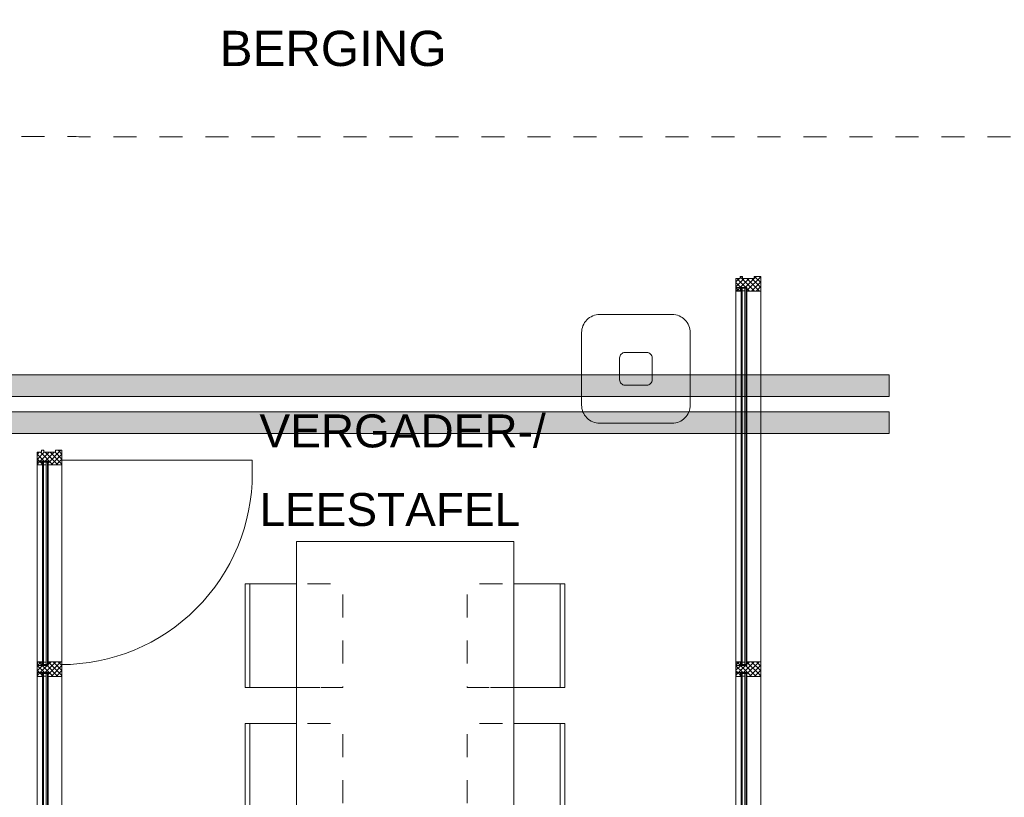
# Model space of a CAD drawing. Header units: millimetres. Extents: x -117530 to 51532, y -61772 to 24900.
# Tile 93 of 175: x -39645 to -35115, y -97 to 3482. Entities that reach past the tile are written whole.
import ezdxf

# ---------------------------------------------------------------- set-up
doc = ezdxf.new("R2010")
doc.units = ezdxf.units.MM
doc.header["$LTSCALE"] = 254
doc.linetypes.add('Dash Style-6', pattern=[0.833282, 0.416718, -0.416565])
for name, color, linetype, lineweight in [('0.01 None', 7, 'Continuous', 0), ('aanzicht', 7, 'Continuous', 0), ('aanzicht lijn', 7, 'Continuous', 0), ('aanzicht stippel', 7, 'Dash Style-6', 0), ('buitenwanden-bestaand', 7, 'Continuous', 0), ('HATCH_REACTORS', 7, 'Continuous', 0), ('inrichtingen-los', 7, 'Continuous', 0), ('LAYER21', 7, 'Continuous', 0), ('LAYER30', 7, 'Continuous', 0), ('LAYER31', 7, 'Continuous', 0), ('tekst', 7, 'Continuous', 0)]:
    doc.layers.add(name, color=color, linetype=linetype, lineweight=lineweight)
doc.styles.add('Arial', font='Arial')
picture_1 = doc.add_image_def('image4.jpg', size_in_pixel=(298, 450))
pattern_1 = [(135, (11.314, 11.314), (11.3137084, 11.3137086), [])]
pattern_2 = [(45.000001, (11.314, -11.314), (11.3137087, -11.3137083), [])]
pattern_3 = [(45, (17.678, -17.678), (17.67767, -17.677669), [])]
pattern_4 = [(135, (17.678, 17.678), (17.6776694, 17.6776696), [])]

# ---------------------------------------------------------------- blocks, each defined once
blk = doc.blocks.new('H31A2-HO')
at = {"layer": 'HATCH_REACTORS', "linetype": 'Continuous', "lineweight": 0}
h = blk.add_hatch(dxfattribs=at)
h.set_pattern_fill('ARKEY_normaala_26', style=0, pattern_type=2)
h.set_pattern_definition(pattern_2)
h.paths.add_polyline_path([(0, 0), (0, 30), (9, 30), (9, 83), (0, 83), (0, 94), (9, 94), (9, 114), (50, 114), (50, 63), (67, 63), (67, 0)])
at = {"layer": 'LAYER31', "linetype": 'Continuous', "lineweight": 0}
h = blk.add_hatch(dxfattribs=at)
h.set_pattern_fill('ARKEY_normaala_23', style=0, pattern_type=2)
h.set_pattern_definition(pattern_1)
h.paths.add_polyline_path([(0, 0), (0, 30), (9, 30), (9, 83), (0, 83), (0, 94), (9, 94), (9, 114), (50, 114), (50, 63), (67, 63), (67, 0)])
at = {"layer": 'HATCH_REACTORS', "color": 1, "lineweight": 0, "flags": 128}
blk.add_lwpolyline([(0, 0), (0, 30), (9, 30), (9, 83), (0, 83), (0, 94), (9, 94), (9, 114), (50, 114), (50, 63), (67, 63), (67, 0)], close=True, dxfattribs=at)
at = {"layer": 'LAYER31', "color": 7, "linetype": 'Continuous', "lineweight": 0, "flags": 128}
blk.add_lwpolyline([(0, 0), (0, 30), (9, 30), (9, 83), (0, 83), (0, 94), (9, 94), (9, 114), (50, 114), (50, 63), (67, 63), (67, 0)], close=True, dxfattribs=at)
blk = doc.blocks.new('LYA---HO')
at = {"layer": 'LAYER31', "color": 1}
blk.add_blockref('H31A2-HO', (0, 0), dxfattribs=at)
blk = doc.blocks.new('H31A7-HO')
at = {"layer": 'HATCH_REACTORS', "linetype": 'Continuous', "lineweight": 0}
h = blk.add_hatch(dxfattribs=at)
h.set_pattern_fill('ARKEY_normaala_26', style=0, pattern_type=2)
h.set_pattern_definition(pattern_2)
h.paths.add_polyline_path([(0, 0), (0, 63), (17, 63), (17, 114), (50, 114), (50, 63), (67, 63), (67, 0)])
at = {"layer": 'LAYER31', "linetype": 'Continuous', "lineweight": 0}
h = blk.add_hatch(dxfattribs=at)
h.set_pattern_fill('ARKEY_normaala_23', style=0, pattern_type=2)
h.set_pattern_definition(pattern_1)
h.paths.add_polyline_path([(0, 0), (0, 63), (17, 63), (17, 114), (50, 114), (50, 63), (67, 63), (67, 0)])
at = {"layer": 'HATCH_REACTORS', "color": 1, "lineweight": 0, "flags": 128}
blk.add_lwpolyline([(0, 0), (0, 63), (17, 63), (17, 114), (50, 114), (50, 63), (67, 63), (67, 0)], close=True, dxfattribs=at)
at = {"layer": 'LAYER31', "color": 7, "linetype": 'Continuous', "lineweight": 0, "flags": 128}
blk.add_lwpolyline([(0, 0), (0, 63), (17, 63), (17, 114), (50, 114), (50, 63), (67, 63), (67, 0)], close=True, dxfattribs=at)
blk = doc.blocks.new('TYAY--HO')
at = {"layer": 'LAYER31', "color": 1}
blk.add_blockref('H31A7-HO', (-33.5, 0), dxfattribs=at)
blk = doc.blocks.new('P-A17X')
at = {"layer": 'HATCH_REACTORS', "linetype": 'Continuous', "lineweight": 0}
h = blk.add_hatch(dxfattribs=at)
h.set_pattern_fill('ARKEY_normaala_26', style=0, pattern_type=2)
h.set_pattern_definition(pattern_2)
h.paths.add_polyline_path([(50, 32), (50, 13), (67, 13), (67, 32)])
h = blk.add_hatch(dxfattribs=at)
h.set_pattern_fill('ARKEY_normaala_7', style=0, pattern_type=2)
h.set_pattern_definition(pattern_3)
h.paths.add_polyline_path([(67, 13), (68, 9), (54, 9), (54, 13)])
h = blk.add_hatch(dxfattribs=at)
h.set_pattern_fill('ARKEY_normaala_8', style=0, pattern_type=2)
h.set_pattern_definition(pattern_4)
h.paths.add_polyline_path([(67, 13), (68, 9), (54, 9), (54, 13)])
h = blk.add_hatch(dxfattribs=at)
h.set_pattern_fill('ARKEY_normaala_7', style=0, pattern_type=2)
h.set_pattern_definition(pattern_3)
h.paths.add_polyline_path([(1773.4, 13), (1772.4, 9), (1786.3, 9), (1786.3, 13)])
h = blk.add_hatch(dxfattribs=at)
h.set_pattern_fill('ARKEY_normaala_8', style=0, pattern_type=2)
h.set_pattern_definition(pattern_4)
h.paths.add_polyline_path([(1773.4, 13), (1772.4, 9), (1786.3, 9), (1786.3, 13)])
h = blk.add_hatch(dxfattribs=at)
h.set_pattern_fill('ARKEY_normaala_26', style=0, pattern_type=2)
h.set_pattern_definition(pattern_2)
h.paths.add_polyline_path([(1790.2, 32), (1790.2, 13), (1773.4, 13), (1773.2, 32)])
h = blk.add_hatch(dxfattribs=at)
h.set_pattern_fill('ARKEY_normaala_26', style=0, pattern_type=2)
h.set_pattern_definition(pattern_2)
h.paths.add_polyline_path([(1823.2, 32), (1823.2, 13), (1840.2, 13), (1840.2, 32)])
h = blk.add_hatch(dxfattribs=at)
h.set_pattern_fill('ARKEY_normaala_7', style=0, pattern_type=2)
h.set_pattern_definition(pattern_3)
h.paths.add_polyline_path([(1840.2, 13), (1841.2, 9), (1827.2, 9), (1827.2, 13)])
h = blk.add_hatch(dxfattribs=at)
h.set_pattern_fill('ARKEY_normaala_8', style=0, pattern_type=2)
h.set_pattern_definition(pattern_4)
h.paths.add_polyline_path([(1840.2, 13), (1841.2, 9), (1827.2, 9), (1827.2, 13)])
h = blk.add_hatch(dxfattribs=at)
h.set_pattern_fill('ARKEY_normaala_7', style=0, pattern_type=2)
h.set_pattern_definition(pattern_3)
h.paths.add_polyline_path([(54, -13), (68, -13), (67, -17), (54, -17)])
h = blk.add_hatch(dxfattribs=at)
h.set_pattern_fill('ARKEY_normaala_8', style=0, pattern_type=2)
h.set_pattern_definition(pattern_4)
h.paths.add_polyline_path([(54, -13), (68, -13), (67, -17), (54, -17)])
h = blk.add_hatch(dxfattribs=at)
h.set_pattern_fill('ARKEY_normaala_7', style=0, pattern_type=2)
h.set_pattern_definition(pattern_3)
h.paths.add_polyline_path([(1786.3, -13), (1772.4, -13), (1773.4, -17), (1786.3, -17)])
h = blk.add_hatch(dxfattribs=at)
h.set_pattern_fill('ARKEY_normaala_8', style=0, pattern_type=2)
h.set_pattern_definition(pattern_4)
h.paths.add_polyline_path([(1786.3, -13), (1772.4, -13), (1773.4, -17), (1786.3, -17)])
h = blk.add_hatch(dxfattribs=at)
h.set_pattern_fill('ARKEY_normaala_7', style=0, pattern_type=2)
h.set_pattern_definition(pattern_3)
h.paths.add_polyline_path([(1827.2, -13), (1841.2, -13), (1840.2, -17), (1827.2, -17)])
h = blk.add_hatch(dxfattribs=at)
h.set_pattern_fill('ARKEY_normaala_8', style=0, pattern_type=2)
h.set_pattern_definition(pattern_4)
h.paths.add_polyline_path([(1827.2, -13), (1841.2, -13), (1840.2, -17), (1827.2, -17)])
at = {"layer": 'LAYER31', "linetype": 'Continuous', "lineweight": 0}
h = blk.add_hatch(dxfattribs=at)
h.set_pattern_fill('ARKEY_normaala_23', style=0, pattern_type=2)
h.set_pattern_definition(pattern_1)
h.paths.add_polyline_path([(50, 32), (50, 13), (67, 13), (67, 32)])
h = blk.add_hatch(dxfattribs=at)
h.set_pattern_fill('ARKEY_normaala_23', style=0, pattern_type=2)
h.set_pattern_definition(pattern_1)
h.paths.add_polyline_path([(1790.2, 32), (1790.2, 13), (1773.4, 13), (1773.2, 32)])
h = blk.add_hatch(dxfattribs=at)
h.set_pattern_fill('ARKEY_normaala_23', style=0, pattern_type=2)
h.set_pattern_definition(pattern_1)
h.paths.add_polyline_path([(1823.2, 32), (1823.2, 13), (1840.2, 13), (1840.2, 32)])
at = {"layer": 'HATCH_REACTORS', "color": 1, "lineweight": 0, "flags": 128}
for points in [[(50, 32), (50, 13), (67, 13), (67, 32)], [(67, 13), (68, 9), (54, 9), (54, 13), (67, 13)], [(67, 13), (68, 9), (54, 9), (54, 13), (67, 13)], [(54, 9), (1786.3, 9), (1786.3, 5), (54, 5)], [(1773.4, 13), (1772.4, 9), (1786.3, 9), (1786.3, 13), (1773.4, 13)], [(1773.4, 13), (1772.4, 9), (1786.3, 9), (1786.3, 13), (1773.4, 13)], [(1790.2, 32), (1790.2, 13), (1773.4, 13), (1773.2, 32)], [(1823.2, 32), (1823.2, 13), (1840.2, 13), (1840.2, 32)], [(1840.2, 13), (1841.2, 9), (1827.2, 9), (1827.2, 13), (1840.2, 13)], [(1840.2, 13), (1841.2, 9), (1827.2, 9), (1827.2, 13), (1840.2, 13)], [(1827.2, 9), (3559.5, 9), (3559.5, 5), (1827.2, 5)], [(54, -13), (1786.3, -13), (1786.3, -7), (54, -7)], [(54, -13), (68, -13), (67, -17), (54, -17), (54, -13)], [(54, -13), (68, -13), (67, -17), (54, -17), (54, -13)], [(1786.3, -13), (1772.4, -13), (1773.4, -17), (1786.3, -17), (1786.3, -13)], [(1786.3, -13), (1772.4, -13), (1773.4, -17), (1786.3, -17), (1786.3, -13)], [(1827.2, -13), (3559.5, -13), (3559.5, -7), (1827.2, -7)], [(1827.2, -13), (1841.2, -13), (1840.2, -17), (1827.2, -17), (1827.2, -13)], [(1827.2, -13), (1841.2, -13), (1840.2, -17), (1827.2, -17), (1827.2, -13)]]:
    blk.add_lwpolyline(points, close=True, dxfattribs=at)
at = {"layer": 'LAYER31', "color": 4, "linetype": 'Continuous', "lineweight": 0}
for p, q in [((50, 34), (1790.2, 34)), ((54, 9), (1786.3, 9)), ((54, 5), (54, 9)), ((54, 5), (1786.3, 5)), ((1786.3, 5), (1786.3, 9)), ((1823.2, 34), (3563.5, 34)), ((1827.2, 9), (3559.5, 9)), ((1827.2, 5), (1827.2, 9)), ((1827.2, 5), (3559.5, 5)), ((54, -7), (1786.3, -7)), ((54, -13), (54, -7)), ((54, -13), (1786.3, -13)), ((67, -17), (1786.3, -17)), ((1786.3, -13), (1786.3, -7)), ((1827.2, -7), (3559.5, -7)), ((1827.2, -13), (1827.2, -7)), ((1827.2, -13), (3559.5, -13)), ((1840.2, -17), (3559.5, -17)), ((67, -80), (1773.2, -80)), ((1840.2, -80), (3546.5, -80))]:
    blk.add_line(p, q, dxfattribs=at)
at = {"layer": 'LAYER31', "color": 7, "linetype": 'Continuous', "lineweight": 0, "flags": 128}
for points in [[(50, 32), (50, 13), (67, 13), (67, 32)], [(1790.2, 32), (1790.2, 13), (1773.4, 13), (1773.2, 32)], [(1823.2, 32), (1823.2, 13), (1840.2, 13), (1840.2, 32)]]:
    blk.add_lwpolyline(points, close=True, dxfattribs=at)
at = {"layer": 'LAYER31', "color": 4, "linetype": 'Continuous', "lineweight": 0, "flags": 128}
for points in [[(67, 13), (68, 9), (54, 9), (54, 13), (67, 13)], [(54, -7), (54, 5), (66, 5), (66, -7), (54, -7)], [(1773.4, 13), (1772.4, 9), (1786.3, 9), (1786.3, 13), (1773.4, 13)], [(1786.3, -7), (1786.3, 5), (1774.3, 5), (1774.3, -7), (1786.3, -7)], [(1840.2, 13), (1841.2, 9), (1827.2, 9), (1827.2, 13), (1840.2, 13)], [(1827.2, -7), (1827.2, 5), (1839.2, 5), (1839.2, -7), (1827.2, -7)], [(54, -13), (68, -13), (67, -17), (54, -17), (54, -13)], [(1786.3, -13), (1772.4, -13), (1773.4, -17), (1786.3, -17), (1786.3, -13)], [(1827.2, -13), (1841.2, -13), (1840.2, -17), (1827.2, -17), (1827.2, -13)]]:
    blk.add_lwpolyline(points, dxfattribs=at)
at = {"layer": 'LAYER31', "color": 1}
for name, p in [('LYA---HO', (0, -80)), ('TYAY--HO', (1806.8, -80))]:
    blk.add_blockref(name, p, dxfattribs=at)
blk = doc.blocks.new('Group-110-1')
at = {"layer": 'tekst', "color": 1, "insert": (-90356.8, 11938.6, -28800), "char_height": 162, "attachment_point": 7, "line_spacing_factor": 1.338688, "style": 'Arial'}
blk.add_mtext('BERGING', dxfattribs=at)
blk = doc.blocks.new('Group-124-1')
at = {"layer": 'HATCH_REACTORS', "linetype": 'Continuous', "lineweight": 0}
h = blk.add_hatch(dxfattribs=at)
h.set_pattern_fill('ARKEY_normaala_26', style=0, pattern_type=2)
h.set_pattern_definition(pattern_2)
h.paths.add_polyline_path([(-91082.8, 10172.1), (-91112.8, 10172.1), (-91112.8, 10163.1), (-91165.8, 10163.1), (-91165.8, 10172.1), (-91176.8, 10172.1), (-91176.8, 10163.1), (-91196.8, 10163.1), (-91196.8, 10122.1), (-91145.8, 10122.1), (-91145.8, 10105.1), (-91082.8, 10105.1)])
at = {"layer": 'LAYER31', "linetype": 'Continuous', "lineweight": 0}
h = blk.add_hatch(dxfattribs=at)
h.set_pattern_fill('ARKEY_normaala_23', style=0, pattern_type=2)
h.set_pattern_definition(pattern_1)
h.paths.add_polyline_path([(-91082.8, 10172.1), (-91112.8, 10172.1), (-91112.8, 10163.1), (-91165.8, 10163.1), (-91165.8, 10172.1), (-91176.8, 10172.1), (-91176.8, 10163.1), (-91196.8, 10163.1), (-91196.8, 10122.1), (-91145.8, 10122.1), (-91145.8, 10105.1), (-91082.8, 10105.1)])
at = {"layer": 'HATCH_REACTORS', "color": 1, "lineweight": 0, "flags": 128}
blk.add_lwpolyline([(-91082.8, 10172.1), (-91112.8, 10172.1), (-91112.8, 10163.1), (-91165.8, 10163.1), (-91165.8, 10172.1), (-91176.8, 10172.1), (-91176.8, 10163.1), (-91196.8, 10163.1), (-91196.8, 10122.1), (-91145.8, 10122.1), (-91145.8, 10105.1), (-91082.8, 10105.1)], close=True, dxfattribs=at)
at = {"layer": 'LAYER31', "color": 7, "linetype": 'Continuous', "lineweight": 0, "flags": 128}
blk.add_lwpolyline([(-91082.8, 10172.1), (-91112.8, 10172.1), (-91112.8, 10163.1), (-91165.8, 10163.1), (-91165.8, 10172.1), (-91176.8, 10172.1), (-91176.8, 10163.1), (-91196.8, 10163.1), (-91196.8, 10122.1), (-91145.8, 10122.1), (-91145.8, 10105.1), (-91082.8, 10105.1)], close=True, dxfattribs=at)
blk = doc.blocks.new('Group-125-1')
at = {"layer": 'HATCH_REACTORS', "linetype": 'Continuous', "lineweight": 0}
h = blk.add_hatch(dxfattribs=at)
h.set_pattern_fill('ARKEY_normaala_26', style=0, pattern_type=2)
h.set_pattern_definition(pattern_2)
h.paths.add_polyline_path([(-91082.8, 9198.8), (-91145.8, 9198.8), (-91145.8, 9181.8), (-91196.8, 9181.8), (-91196.8, 9148.8), (-91145.8, 9148.8), (-91145.8, 9131.8), (-91082.8, 9131.8)])
at = {"layer": 'LAYER31', "linetype": 'Continuous', "lineweight": 0}
h = blk.add_hatch(dxfattribs=at)
h.set_pattern_fill('ARKEY_normaala_23', style=0, pattern_type=2)
h.set_pattern_definition(pattern_1)
h.paths.add_polyline_path([(-91082.8, 9198.8), (-91145.8, 9198.8), (-91145.8, 9181.8), (-91196.8, 9181.8), (-91196.8, 9148.8), (-91145.8, 9148.8), (-91145.8, 9131.8), (-91082.8, 9131.8)])
at = {"layer": 'HATCH_REACTORS', "color": 1, "lineweight": 0, "flags": 128}
blk.add_lwpolyline([(-91082.8, 9198.8), (-91145.8, 9198.8), (-91145.8, 9181.8), (-91196.8, 9181.8), (-91196.8, 9148.8), (-91145.8, 9148.8), (-91145.8, 9131.8), (-91082.8, 9131.8)], close=True, dxfattribs=at)
at = {"layer": 'LAYER31', "color": 7, "linetype": 'Continuous', "lineweight": 0, "flags": 128}
blk.add_lwpolyline([(-91082.8, 9198.8), (-91145.8, 9198.8), (-91145.8, 9181.8), (-91196.8, 9181.8), (-91196.8, 9148.8), (-91145.8, 9148.8), (-91145.8, 9131.8), (-91082.8, 9131.8)], close=True, dxfattribs=at)
blk = doc.blocks.new('Group-130-1')
at = {"layer": 'HATCH_REACTORS', "linetype": 'Continuous', "lineweight": 0}
h = blk.add_hatch(dxfattribs=at)
h.set_pattern_fill('ARKEY_normaala_26', style=0, pattern_type=2)
h.set_pattern_definition(pattern_2)
h.paths.add_polyline_path([(-91194.8, 10122.1), (-91175.8, 10122.1), (-91175.8, 10105.1), (-91194.8, 10105.1)])
h = blk.add_hatch(dxfattribs=at)
h.set_pattern_fill('ARKEY_normaala_7', style=0, pattern_type=2)
h.set_pattern_definition(pattern_3)
h.paths.add_polyline_path([(-91175.8, 10105.1), (-91171.8, 10104.1), (-91171.8, 10118.1), (-91175.8, 10118.1), (-91175.8, 10105.1)])
h = blk.add_hatch(dxfattribs=at)
h.set_pattern_fill('ARKEY_normaala_8', style=0, pattern_type=2)
h.set_pattern_definition(pattern_4)
h.paths.add_polyline_path([(-91175.8, 10105.1), (-91171.8, 10104.1), (-91171.8, 10118.1), (-91175.8, 10118.1), (-91175.8, 10105.1)])
h = blk.add_hatch(dxfattribs=at)
h.set_pattern_fill('ARKEY_normaala_7', style=0, pattern_type=2)
h.set_pattern_definition(pattern_3)
h.paths.add_polyline_path([(-91149.8, 10118.1), (-91149.8, 10104.1), (-91145.8, 10105.1), (-91145.8, 10118.1), (-91149.8, 10118.1)])
h = blk.add_hatch(dxfattribs=at)
h.set_pattern_fill('ARKEY_normaala_8', style=0, pattern_type=2)
h.set_pattern_definition(pattern_4)
h.paths.add_polyline_path([(-91149.8, 10118.1), (-91149.8, 10104.1), (-91145.8, 10105.1), (-91145.8, 10118.1), (-91149.8, 10118.1)])
h = blk.add_hatch(dxfattribs=at)
h.set_pattern_fill('ARKEY_normaala_26', style=0, pattern_type=2)
h.set_pattern_definition(pattern_2)
h.paths.add_polyline_path([(-91194.8, 9181.8), (-91175.8, 9181.8), (-91175.8, 9198.7), (-91194.8, 9198.8)])
h = blk.add_hatch(dxfattribs=at)
h.set_pattern_fill('ARKEY_normaala_7', style=0, pattern_type=2)
h.set_pattern_definition(pattern_3)
h.paths.add_polyline_path([(-91175.8, 9198.7), (-91171.8, 9199.7), (-91171.8, 9185.8), (-91175.8, 9185.8), (-91175.8, 9198.7)])
h = blk.add_hatch(dxfattribs=at)
h.set_pattern_fill('ARKEY_normaala_8', style=0, pattern_type=2)
h.set_pattern_definition(pattern_4)
h.paths.add_polyline_path([(-91175.8, 9198.7), (-91171.8, 9199.7), (-91171.8, 9185.8), (-91175.8, 9185.8), (-91175.8, 9198.7)])
h = blk.add_hatch(dxfattribs=at)
h.set_pattern_fill('ARKEY_normaala_7', style=0, pattern_type=2)
h.set_pattern_definition(pattern_3)
h.paths.add_polyline_path([(-91149.8, 9185.8), (-91149.8, 9199.7), (-91145.8, 9198.7), (-91145.8, 9185.8), (-91149.8, 9185.8)])
h = blk.add_hatch(dxfattribs=at)
h.set_pattern_fill('ARKEY_normaala_8', style=0, pattern_type=2)
h.set_pattern_definition(pattern_4)
h.paths.add_polyline_path([(-91149.8, 9185.8), (-91149.8, 9199.7), (-91145.8, 9198.7), (-91145.8, 9185.8), (-91149.8, 9185.8)])
h = blk.add_hatch(dxfattribs=at)
h.set_pattern_fill('ARKEY_normaala_26', style=0, pattern_type=2)
h.set_pattern_definition(pattern_2)
h.paths.add_polyline_path([(-91194.8, 9148.8), (-91175.8, 9148.8), (-91175.8, 9131.8), (-91194.8, 9131.8)])
h = blk.add_hatch(dxfattribs=at)
h.set_pattern_fill('ARKEY_normaala_7', style=0, pattern_type=2)
h.set_pattern_definition(pattern_3)
h.paths.add_polyline_path([(-91175.8, 9131.8), (-91171.8, 9130.8), (-91171.8, 9144.8), (-91175.8, 9144.8), (-91175.8, 9131.8)])
h = blk.add_hatch(dxfattribs=at)
h.set_pattern_fill('ARKEY_normaala_8', style=0, pattern_type=2)
h.set_pattern_definition(pattern_4)
h.paths.add_polyline_path([(-91175.8, 9131.8), (-91171.8, 9130.8), (-91171.8, 9144.8), (-91175.8, 9144.8), (-91175.8, 9131.8)])
h = blk.add_hatch(dxfattribs=at)
h.set_pattern_fill('ARKEY_normaala_7', style=0, pattern_type=2)
h.set_pattern_definition(pattern_3)
h.paths.add_polyline_path([(-91149.8, 9144.8), (-91149.8, 9130.8), (-91145.8, 9131.8), (-91145.8, 9144.8), (-91149.8, 9144.8)])
h = blk.add_hatch(dxfattribs=at)
h.set_pattern_fill('ARKEY_normaala_8', style=0, pattern_type=2)
h.set_pattern_definition(pattern_4)
h.paths.add_polyline_path([(-91149.8, 9144.8), (-91149.8, 9130.8), (-91145.8, 9131.8), (-91145.8, 9144.8), (-91149.8, 9144.8)])
at = {"layer": 'LAYER31', "linetype": 'Continuous', "lineweight": 0}
h = blk.add_hatch(dxfattribs=at)
h.set_pattern_fill('ARKEY_normaala_23', style=0, pattern_type=2)
h.set_pattern_definition(pattern_1)
h.paths.add_polyline_path([(-91194.8, 10122.1), (-91175.8, 10122.1), (-91175.8, 10105.1), (-91194.8, 10105.1)])
h = blk.add_hatch(dxfattribs=at)
h.set_pattern_fill('ARKEY_normaala_23', style=0, pattern_type=2)
h.set_pattern_definition(pattern_1)
h.paths.add_polyline_path([(-91194.8, 9181.8), (-91175.8, 9181.8), (-91175.8, 9198.7), (-91194.8, 9198.8)])
h = blk.add_hatch(dxfattribs=at)
h.set_pattern_fill('ARKEY_normaala_23', style=0, pattern_type=2)
h.set_pattern_definition(pattern_1)
h.paths.add_polyline_path([(-91194.8, 9148.8), (-91175.8, 9148.8), (-91175.8, 9131.8), (-91194.8, 9131.8)])
at = {"layer": 'HATCH_REACTORS', "color": 1, "lineweight": 0, "flags": 128}
for points in [[(-91194.8, 10122.1), (-91175.8, 10122.1), (-91175.8, 10105.1), (-91194.8, 10105.1)], [(-91175.8, 10105.1), (-91171.8, 10104.1), (-91171.8, 10118.1), (-91175.8, 10118.1), (-91175.8, 10105.1)], [(-91175.8, 10105.1), (-91171.8, 10104.1), (-91171.8, 10118.1), (-91175.8, 10118.1), (-91175.8, 10105.1)], [(-91171.8, 10118.1), (-91171.8, 9185.8), (-91167.8, 9185.8), (-91167.8, 10118.1)], [(-91149.8, 10118.1), (-91149.8, 9185.8), (-91155.8, 9185.8), (-91155.8, 10118.1)], [(-91149.8, 10118.1), (-91149.8, 10104.1), (-91145.8, 10105.1), (-91145.8, 10118.1), (-91149.8, 10118.1)], [(-91149.8, 10118.1), (-91149.8, 10104.1), (-91145.8, 10105.1), (-91145.8, 10118.1), (-91149.8, 10118.1)], [(-91194.8, 9181.8), (-91175.8, 9181.8), (-91175.8, 9198.7), (-91194.8, 9198.8)], [(-91175.8, 9198.7), (-91171.8, 9199.7), (-91171.8, 9185.8), (-91175.8, 9185.8), (-91175.8, 9198.7)], [(-91175.8, 9198.7), (-91171.8, 9199.7), (-91171.8, 9185.8), (-91175.8, 9185.8), (-91175.8, 9198.7)], [(-91149.8, 9185.8), (-91149.8, 9199.7), (-91145.8, 9198.7), (-91145.8, 9185.8), (-91149.8, 9185.8)], [(-91149.8, 9185.8), (-91149.8, 9199.7), (-91145.8, 9198.7), (-91145.8, 9185.8), (-91149.8, 9185.8)], [(-91194.8, 9148.8), (-91175.8, 9148.8), (-91175.8, 9131.8), (-91194.8, 9131.8)], [(-91175.8, 9131.8), (-91171.8, 9130.8), (-91171.8, 9144.8), (-91175.8, 9144.8), (-91175.8, 9131.8)], [(-91175.8, 9131.8), (-91171.8, 9130.8), (-91171.8, 9144.8), (-91175.8, 9144.8), (-91175.8, 9131.8)], [(-91171.8, 9144.8), (-91171.8, 7412.5), (-91167.8, 7412.5), (-91167.8, 9144.8)], [(-91149.8, 9144.8), (-91149.8, 7412.5), (-91155.8, 7412.5), (-91155.8, 9144.8)], [(-91149.8, 9144.8), (-91149.8, 9130.8), (-91145.8, 9131.8), (-91145.8, 9144.8), (-91149.8, 9144.8)], [(-91149.8, 9144.8), (-91149.8, 9130.8), (-91145.8, 9131.8), (-91145.8, 9144.8), (-91149.8, 9144.8)]]:
    blk.add_lwpolyline(points, close=True, dxfattribs=at)
at = {"layer": 'LAYER31', "color": 4, "linetype": 'Continuous', "lineweight": 0}
for p, q in [((-91196.8, 10122.1, -28800), (-91196.8, 9181.8, -28800)), ((-91171.8, 10118.1, -28800), (-91171.8, 9185.8, -28800)), ((-91167.8, 10118.1, -28800), (-91171.8, 10118.1, -28800)), ((-91167.8, 10118.1, -28800), (-91167.8, 9185.8, -28800)), ((-91155.8, 10118.1, -28800), (-91155.8, 9185.8, -28800)), ((-91149.8, 10118.1, -28800), (-91155.8, 10118.1, -28800)), ((-91149.8, 10118.1, -28800), (-91149.8, 9185.8, -28800)), ((-91145.8, 10105.1, -28800), (-91145.8, 9185.8, -28800)), ((-91082.8, 10105.1, -28800), (-91082.8, 9198.8, -28800)), ((-91167.8, 9185.8, -28800), (-91171.8, 9185.8, -28800)), ((-91149.8, 9185.8, -28800), (-91155.8, 9185.8, -28800)), ((-91196.8, 9148.8, -28800), (-91196.8, 7408.6, -28800)), ((-91171.8, 9144.8, -28800), (-91171.8, 7412.5, -28800)), ((-91167.8, 9144.8, -28800), (-91171.8, 9144.8, -28800)), ((-91167.8, 9144.8, -28800), (-91167.8, 7412.5, -28800)), ((-91155.8, 9144.8, -28800), (-91155.8, 7412.5, -28800)), ((-91149.8, 9144.8, -28800), (-91155.8, 9144.8, -28800)), ((-91149.8, 9144.8, -28800), (-91149.8, 7412.5, -28800)), ((-91145.8, 9131.8, -28800), (-91145.8, 7412.5, -28800)), ((-91082.8, 9131.8, -28800), (-91082.8, 7425.6, -28800))]:
    blk.add_line(p, q, dxfattribs=at)
at = {"layer": 'LAYER31', "color": 7, "linetype": 'Continuous', "lineweight": 0, "flags": 128}
for points in [[(-91194.8, 10122.1), (-91175.8, 10122.1), (-91175.8, 10105.1), (-91194.8, 10105.1)], [(-91194.8, 9181.8), (-91175.8, 9181.8), (-91175.8, 9198.7), (-91194.8, 9198.8)], [(-91194.8, 9148.8), (-91175.8, 9148.8), (-91175.8, 9131.8), (-91194.8, 9131.8)]]:
    blk.add_lwpolyline(points, close=True, dxfattribs=at)
at = {"layer": 'LAYER31', "color": 4, "linetype": 'Continuous', "lineweight": 0, "flags": 128}
for points in [[(-91175.8, 10105.1), (-91171.8, 10104.1), (-91171.8, 10118.1), (-91175.8, 10118.1), (-91175.8, 10105.1)], [(-91155.8, 10118.1), (-91167.8, 10118.1), (-91167.8, 10106.1), (-91155.8, 10106.1), (-91155.8, 10118.1)], [(-91149.8, 10118.1), (-91149.8, 10104.1), (-91145.8, 10105.1), (-91145.8, 10118.1), (-91149.8, 10118.1)], [(-91175.8, 9198.7), (-91171.8, 9199.7), (-91171.8, 9185.8), (-91175.8, 9185.8), (-91175.8, 9198.7)], [(-91155.8, 9185.8), (-91167.8, 9185.8), (-91167.8, 9197.7), (-91155.8, 9197.7), (-91155.8, 9185.8)], [(-91149.8, 9185.8), (-91149.8, 9199.7), (-91145.8, 9198.7), (-91145.8, 9185.8), (-91149.8, 9185.8)], [(-91175.8, 9131.8), (-91171.8, 9130.8), (-91171.8, 9144.8), (-91175.8, 9144.8), (-91175.8, 9131.8)], [(-91155.8, 9144.8), (-91167.8, 9144.8), (-91167.8, 9132.8), (-91155.8, 9132.8), (-91155.8, 9144.8)], [(-91149.8, 9144.8), (-91149.8, 9130.8), (-91145.8, 9131.8), (-91145.8, 9144.8), (-91149.8, 9144.8)]]:
    blk.add_lwpolyline(points, dxfattribs=at)
at = {"layer": 'LAYER31', "color": 1}
for name in ['Group-124-1', 'Group-125-1']:
    blk.add_blockref(name, (0, 0), dxfattribs=at)
blk = doc.blocks.new('Group-133-1')
at = {"layer": 'aanzicht stippel', "color": 17, "lineweight": 0, "flags": 128}
blk.add_lwpolyline([(-89111, 8438.3), (-89003.9, 8438.3), (-89003.9, 8914.4), (-89111, 8914.4), (-89218.2, 8914.4), (-89218.2, 8438.3)], close=True, dxfattribs=at)
at = {"layer": 'inrichtingen-los', "color": 17, "lineweight": 0, "flags": 128}
for points in [[(-88896.8, 8438.3), (-88789.6, 8438.3), (-88789.6, 8914.4), (-88896.8, 8914.4), (-89003.9, 8914.4), (-89003.9, 8438.3)], [(-88789.6, 8914.4), (-88789.6, 8438.3), (-88768.2, 8438.3), (-88768.2, 8914.4)]]:
    blk.add_lwpolyline(points, close=True, dxfattribs=at)
blk = doc.blocks.new('Group-134-1')
at = {"layer": 'aanzicht stippel', "color": 17, "lineweight": 0, "flags": 128}
blk.add_lwpolyline([(-89111, 9081.1), (-89003.9, 9081.1), (-89003.9, 9557.3), (-89111, 9557.3), (-89218.2, 9557.3), (-89218.2, 9081.1)], close=True, dxfattribs=at)
at = {"layer": 'inrichtingen-los', "color": 17, "lineweight": 0, "flags": 128}
for points in [[(-88896.8, 9081.1), (-88789.6, 9081.1), (-88789.6, 9557.3), (-88896.8, 9557.3), (-89003.9, 9557.3), (-89003.9, 9081.1)], [(-88789.6, 9557.3), (-88789.6, 9081.1), (-88768.2, 9081.1), (-88768.2, 9557.3)]]:
    blk.add_lwpolyline(points, close=True, dxfattribs=at)
blk = doc.blocks.new('Group-135-1')
at = {"layer": 'aanzicht stippel', "color": 17, "lineweight": 0, "flags": 128}
blk.add_lwpolyline([(-89896.8, 8438.3), (-90003.9, 8438.3), (-90003.9, 8914.4), (-89896.8, 8914.4), (-89789.6, 8914.4), (-89789.6, 8438.3)], close=True, dxfattribs=at)
at = {"layer": 'inrichtingen-los', "color": 17, "lineweight": 0, "flags": 128}
for points in [[(-90218.2, 8914.4), (-90218.2, 8438.3), (-90239.6, 8438.3), (-90239.6, 8914.4)], [(-90111, 8438.3), (-90218.2, 8438.3), (-90218.2, 8914.4), (-90111, 8914.4), (-90003.9, 8914.4), (-90003.9, 8438.3)]]:
    blk.add_lwpolyline(points, close=True, dxfattribs=at)
blk = doc.blocks.new('Group-136-1')
at = {"layer": 'aanzicht stippel', "color": 17, "lineweight": 0, "flags": 128}
blk.add_lwpolyline([(-89896.8, 9081.1), (-90003.9, 9081.1), (-90003.9, 9557.3), (-89896.8, 9557.3), (-89789.6, 9557.3), (-89789.6, 9081.1)], close=True, dxfattribs=at)
at = {"layer": 'inrichtingen-los', "color": 17, "lineweight": 0, "flags": 128}
for points in [[(-90218.2, 9557.3), (-90218.2, 9081.1), (-90239.6, 9081.1), (-90239.6, 9557.3)], [(-90111, 9081.1), (-90218.2, 9081.1), (-90218.2, 9557.3), (-90111, 9557.3), (-90003.9, 9557.3), (-90003.9, 9081.1)]]:
    blk.add_lwpolyline(points, close=True, dxfattribs=at)
blk = doc.blocks.new('Group-137-1')
at = {"layer": 'aanzicht stippel', "color": 17, "lineweight": 0, "flags": 128}
blk.add_lwpolyline([(-89111, 7152.5), (-89003.9, 7152.5), (-89003.9, 7628.7), (-89111, 7628.7), (-89218.2, 7628.7), (-89218.2, 7152.5)], close=True, dxfattribs=at)
at = {"layer": 'inrichtingen-los', "color": 17, "lineweight": 0, "flags": 128}
for points in [[(-88896.8, 7152.5), (-88789.6, 7152.5), (-88789.6, 7628.7), (-88896.8, 7628.7), (-89003.9, 7628.7), (-89003.9, 7152.5)], [(-88789.6, 7628.7), (-88789.6, 7152.5), (-88768.2, 7152.5), (-88768.2, 7628.7)]]:
    blk.add_lwpolyline(points, close=True, dxfattribs=at)
blk = doc.blocks.new('Group-138-1')
at = {"layer": 'aanzicht stippel', "color": 17, "lineweight": 0, "flags": 128}
blk.add_lwpolyline([(-89111, 7795.4), (-89003.9, 7795.4), (-89003.9, 8271.6), (-89111, 8271.6), (-89218.2, 8271.6), (-89218.2, 7795.4)], close=True, dxfattribs=at)
at = {"layer": 'inrichtingen-los', "color": 17, "lineweight": 0, "flags": 128}
for points in [[(-88896.8, 7795.4), (-88789.6, 7795.4), (-88789.6, 8271.6), (-88896.8, 8271.6), (-89003.9, 8271.6), (-89003.9, 7795.4)], [(-88789.6, 8271.6), (-88789.6, 7795.4), (-88768.2, 7795.4), (-88768.2, 8271.6)]]:
    blk.add_lwpolyline(points, close=True, dxfattribs=at)
blk = doc.blocks.new('Group-139-1')
at = {"layer": 'aanzicht stippel', "color": 17, "lineweight": 0, "flags": 128}
blk.add_lwpolyline([(-89896.8, 7152.5), (-90003.9, 7152.5), (-90003.9, 7628.7), (-89896.8, 7628.7), (-89789.6, 7628.7), (-89789.6, 7152.5)], close=True, dxfattribs=at)
at = {"layer": 'inrichtingen-los', "color": 17, "lineweight": 0, "flags": 128}
for points in [[(-90218.2, 7628.7), (-90218.2, 7152.5), (-90239.6, 7152.5), (-90239.6, 7628.7)], [(-90111, 7152.5), (-90218.2, 7152.5), (-90218.2, 7628.7), (-90111, 7628.7), (-90003.9, 7628.7), (-90003.9, 7152.5)]]:
    blk.add_lwpolyline(points, close=True, dxfattribs=at)
blk = doc.blocks.new('Group-140-1')
at = {"layer": 'aanzicht stippel', "color": 17, "lineweight": 0, "flags": 128}
blk.add_lwpolyline([(-89896.8, 7795.4), (-90003.9, 7795.4), (-90003.9, 8271.6), (-89896.8, 8271.6), (-89789.6, 8271.6), (-89789.6, 7795.4)], close=True, dxfattribs=at)
at = {"layer": 'inrichtingen-los', "color": 17, "lineweight": 0, "flags": 128}
for points in [[(-90218.2, 8271.6), (-90218.2, 7795.4), (-90239.6, 7795.4), (-90239.6, 8271.6)], [(-90111, 7795.4), (-90218.2, 7795.4), (-90218.2, 8271.6), (-90111, 8271.6), (-90003.9, 8271.6), (-90003.9, 7795.4)]]:
    blk.add_lwpolyline(points, close=True, dxfattribs=at)
blk = doc.blocks.new('Group-141-1')
at = {"layer": 'inrichtingen-los', "color": 17, "lineweight": 0, "flags": 128}
blk.add_lwpolyline([(-89003.9, 9752.9), (-90003.9, 9752.9), (-90003.9, 6952.9), (-89003.9, 6952.9)], close=True, dxfattribs=at)
at = {"layer": 'inrichtingen-los', "color": 17}
for name in ['Group-136-1', 'Group-134-1', 'Group-135-1', 'Group-133-1', 'Group-140-1', 'Group-138-1', 'Group-139-1', 'Group-137-1']:
    blk.add_blockref(name, (0, 0), dxfattribs=at)
blk = doc.blocks.new('Group-142-1')
at = {"layer": 'buitenwanden-bestaand', "color": 17}
blk.add_blockref('Group-141-1', (0, 0), dxfattribs=at)
blk = doc.blocks.new('Group-147-1')
at = {"layer": '0.01 None', "color": 1, "lineweight": 0, "elevation": -28800}
for points in [[(-88691.8, 10713.7, -0.414214), (-88608.4, 10797.1), (-88275.1, 10797.1, -0.414214), (-88191.8, 10713.7), (-88191.8, 10380.4, -0.414214), (-88275.1, 10297.1), (-88608.4, 10297.1, -0.414214), (-88691.8, 10380.4)], [(-88516.8, 10597.1, -0.414214), (-88491.8, 10622.1), (-88391.8, 10622.1, -0.414214), (-88366.8, 10597.1), (-88366.8, 10497.1, -0.414214), (-88391.8, 10472.1), (-88491.8, 10472.1, -0.414214), (-88516.8, 10497.1)]]:
    blk.add_lwpolyline(points, format="xyb", close=True, dxfattribs=at)
blk = doc.blocks.new('Group-191-1')
at = {"layer": 'LAYER31', "color": 2, "linetype": 'Continuous', "lineweight": 0, "elevation": -28800}
blk.add_lwpolyline([(-91086.8, 9186, 0.414214), (-90206.8, 10066), (-90206.8, 10126.9), (-91086.8, 10126.9)], format="xyb", dxfattribs=at)

msp = doc.modelspace()

# ---------------------------------------------------------------- hatches: boundary and pattern name
at = {"layer": 'HATCH_REACTORS', "linetype": 'Continuous', "lineweight": 0}
for points in [[(-58243.2, 1847.9), (-35644.2, 1847.9), (-35644.2, 1747.9), (-58143.2, 1747.9)], [(-58073.2, 1677.9), (-35644.2, 1677.9), (-35644.2, 1577.9), (-57973.2, 1577.9)]]:
    msp.add_hatch(color=7, dxfattribs=at).paths.add_polyline_path(points)

# ---------------------------------------------------------------- linework, layer by layer
at = {"layer": '0.01 None', "color": 3, "linetype": 'Dash Style-6', "lineweight": 0}
msp.add_open_spline([(-34028.7, 2943.6, -28800), (-33555.2, 2943.6, -28800), (-32735, 2470, -28800), (-32261.4, 1649.8, -28800), (-32261.4, 1176.3, -28800), (-32261.4, -5892.8, -28800), (-32261.4, -6366.4, -28800), (-32735, -7186.6, -28800), (-33555.2, -7660.1, -28800), (-34028.7, -7660.1, -28800), (-41097.8, -7660.1, -28800), (-41571.4, -7660.1, -28800), (-42391.6, -7186.6, -28800), (-42865.1, -6366.4, -28800), (-42865.1, -5892.8, -28800), (-42865.1, 1176.3, -28800), (-42865.1, 1649.8, -28800), (-42391.6, 2470, -28800), (-41571.4, 2943.6, -28800), (-41097.8, 2943.6, -28800), (-34028.7, 2943.6, -28800)], degree=2, dxfattribs=at)
at = {"layer": 'HATCH_REACTORS', "color": 2, "lineweight": 0, "flags": 128}
for points in [[(-58243.2, 1847.9), (-35644.2, 1847.9), (-35644.2, 1747.9), (-58143.2, 1747.9)], [(-58073.2, 1677.9), (-35644.2, 1677.9), (-35644.2, 1577.9), (-57973.2, 1577.9)]]:
    msp.add_lwpolyline(points, close=True, dxfattribs=at)
at = {"layer": 'LAYER21', "color": 2, "linetype": 'Continuous', "lineweight": 0, "flags": 128}
for points in [[(-58243.2, 247.9), (-58243.2, 1847.9), (-35644.2, 1847.9)], [(-58143.2, 247.9), (-58143.2, 1747.9), (-35644.2, 1747.9)], [(-58073.2, 247.9), (-58073.2, 1677.9), (-35644.2, 1677.9)], [(-57973.2, 247.9), (-57973.2, 1577.9), (-35644.2, 1577.9)]]:
    msp.add_lwpolyline(points, dxfattribs=at)

# ---------------------------------------------------------------- block references
at = {"layer": '0.01 None', "color": 1}
for name in ['Group-147-1', 'Group-130-1', 'Group-191-1']:
    msp.add_blockref(name, (51631.8, -8672.1), dxfattribs=at)
at = {"layer": 'aanzicht lijn', "color": 2}
msp.add_blockref('Group-142-1', (51631.8, -8672.1), dxfattribs=at)
at = {"layer": 'LAYER30', "color": 2, "xscale": -1, "rotation": 90}
msp.add_blockref('P-A17X', (-36316, 2300, -28800), dxfattribs=at)
at = {"layer": 'tekst', "color": 3}
msp.add_blockref('Group-110-1', (51631.8, -8672.1), dxfattribs=at)

# ---------------------------------------------------------------- texts
at = {"layer": 'tekst', "color": 1, "insert": (-38542.1, 1149.8, -28800), "char_height": 151.52, "attachment_point": 7, "line_spacing_factor": 1.431237, "style": 'Arial'}
msp.add_mtext('VERGADER-/\\PLEESTAFEL', dxfattribs=at)

# ---------------------------------------------------------------- pictures from other files: only their frames are drawn
at = {"layer": 'aanzicht'}
image = msp.add_image(picture_1, insert=(-38372.1, 1080.8, -28800), size_in_units=(1000, 2800), dxfattribs=at)
image.dxf.v_pixel = (0, -6.2222)
image.dxf.flags = 7

doc.saveas('drawing.dxf')
